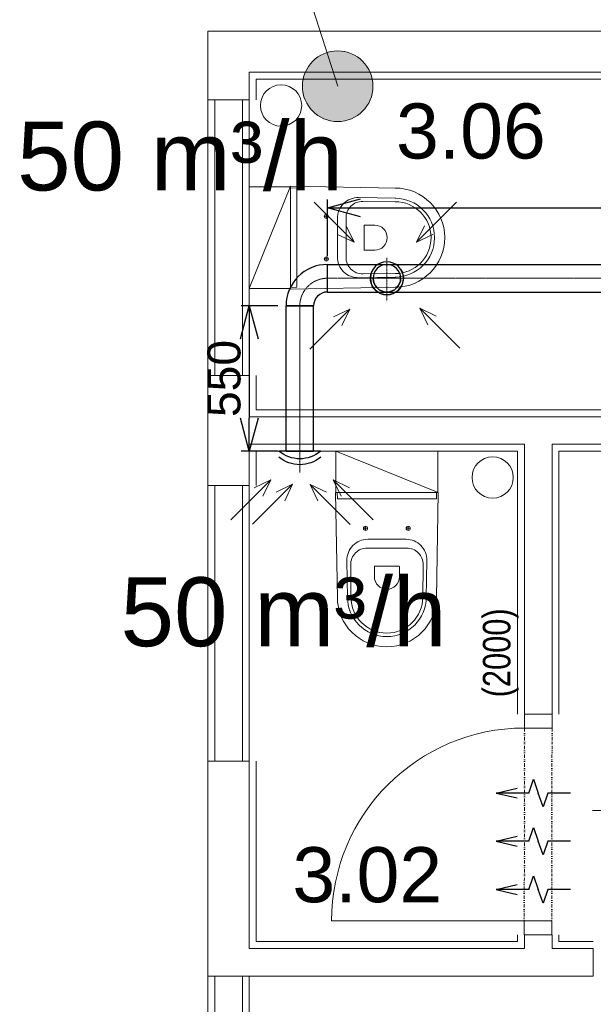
# Model space of a CAD drawing. Header units: millimetres. Extents: x 918337 to 1269480, y -257156 to -67477.
# Tile 81 of 114: x 1150495 to 1152580, y -192124 to -188550. Entities that reach past the tile are written whole.
import ezdxf

# ---------------------------------------------------------------- set-up
doc = ezdxf.new("R2010")
doc.units = ezdxf.units.MM
for name, pattern in [('ACAD_ISO10W100', [18.5, 12, -3, 0.5, -3]), ('DASHED', [0.75, 0.5, -0.25]), ('DĚLICÍ2', [15.875, 6.35, -3.175, 0, -3.175, 0, -3.175])]:
    doc.linetypes.add(name, pattern=pattern)
doc.layers.get('0').update_dxf_attribs({"color": 8, "lineweight": 9})
for name, color, linetype, lineweight in [('1VZT - LEGENDY', 7, 'Continuous', 13), ('1VZT-POTRUBI', 4, 'Continuous', 30), ('1VZT-ČERCHOVANÁ', 7, 'ACAD_ISO10W100', 9), ('LEGENDY', 7, 'Continuous', 9), ('St_plocha_místnosti', 3, 'Continuous', 18)]:
    doc.layers.add(name, color=color, linetype=linetype, lineweight=lineweight)
doc.layers.add('1VZT-vytápění', color=1, linetype='Continuous')
doc.styles.add('Andy', font='arial.ttf')
doc.styles.get("Standard").update_dxf_attribs({"font": 'arial.ttf'})
doc.dimstyles.new('ISO-25', dxfattribs={"dimtxt": 2.5, "dimasz": 2.5, "dimexe": 1.25, "dimexo": 0.625, "dimtad": 1, "dimtxsty": 'Standard', "dimcen": 2.5, "dimadec": 0, "dimazin": 0, "dimtfac": 1, "dimtmove": 0, "dimatfit": 3, "dimfxl": 1, "dimarcsym": 0})

# ---------------------------------------------------------------- blocks, each defined once
blk = doc.blocks.new('asaas')
at = {"layer": '1VZT-POTRUBI', "ltscale": 0.1}
blk.add_line((1122601.9, -249372.7), (1122751.9, -249372.7), dxfattribs=at)
for centre in [(1122676.9, -249282.6), (1122676.9, -249303.9)]:
    blk.add_arc(centre, 117.7, 229.9161, 310.0839, dxfattribs=at)
blk = doc.blocks.new('sdcwdweedwed')
at = {"layer": '1VZT - LEGENDY', "ltscale": 0.5}
for p, q in [((1122410.5, -249621.8), (1122555.8, -249476.5)), ((1122555.8, -249476.5), (1122495.9, -249505.1)), ((1122555.8, -249476.5), (1122527.2, -249536.5)), ((1122928, -249621.8), (1122782.8, -249476.5)), ((1122782.8, -249476.5), (1122811.4, -249536.5)), ((1122782.8, -249476.5), (1122842.7, -249505.1)), ((1122494.2, -249638.4), (1122639.5, -249493.2)), ((1122639.5, -249493.2), (1122579.6, -249521.8)), ((1122639.5, -249493.2), (1122610.9, -249553.1)), ((1122848.5, -249637.7), (1122703.2, -249492.4)), ((1122703.2, -249492.4), (1122731.8, -249552.4)), ((1122703.2, -249492.4), (1122763.1, -249521.1))]:
    blk.add_line(p, q, dxfattribs=at)
blk = doc.blocks.new('wedwdwedw')
at = {"layer": '1VZT - LEGENDY'}
blk.add_blockref('sdcwdweedwed', (0, 0), dxfattribs=at)
at = {"layer": '1VZT-POTRUBI'}
blk.add_blockref('asaas', (0, 0), dxfattribs=at)
blk = doc.blocks.new('DSDDSF')
at = {"linetype": 'DASHED', "ltscale": 0.5}
for q in [(-140516.8, 238348), (-140590.9, 238265.9), (-140516.8, 238191.8), (-140434.7, 238265.9)]:
    blk.add_line((-140516.8, 238265.9), q, dxfattribs=at)
at = {"layer": '1VZT - LEGENDY', "ltscale": 0.5}
for p, q in [((-140796.7, 238522.9), (-140651.4, 238377.7)), ((-140251.8, 238520), (-140397.1, 238374.7)), ((-140651.4, 238377.7), (-140680, 238437.6)), ((-140651.4, 238377.7), (-140711.3, 238406.3)), ((-140397.1, 238374.7), (-140368.5, 238434.6)), ((-140397.1, 238374.7), (-140337.2, 238403.3)), ((-140781.5, 237990.2), (-140636.2, 238135.5)), ((-140636.2, 238135.5), (-140696.2, 238106.9)), ((-140636.2, 238135.5), (-140664.8, 238075.6)), ((-140264, 237990.2), (-140409.3, 238135.5)), ((-140409.3, 238135.5), (-140380.7, 238075.6)), ((-140409.3, 238135.5), (-140349.4, 238106.9))]:
    blk.add_line(p, q, dxfattribs=at)
at = {"layer": '1VZT-POTRUBI', "ltscale": 0.5}
for radius in [60, 50]:
    blk.add_circle((-140516.8, 238265.9), radius, dxfattribs=at)
at = {"layer": '1VZT-POTRUBI'}
for radius, start, end in [(60, 326.4427, 213.5573), (50, 0, 180)]:
    blk.add_arc((-140516.8, 238265.9), radius, start, end, dxfattribs=at)
blk = doc.blocks.new('fegevdfvdfv')
at = {"layer": '1VZT-vytápění'}
for p, q in [((-286977.9, 271465.6), (-286995.9, 271389.6)), ((-286977.9, 271465.6), (-286959.9, 271389.6)), ((-286977.9, 271346.2), (-286977.9, 271465.6)), ((-286803, 271465.6), (-286821, 271389.6)), ((-286803, 271465.6), (-286785, 271389.6)), ((-286803, 271346.2), (-286803, 271465.6)), ((-286628.1, 271465.6), (-286646.1, 271389.6)), ((-286628.1, 271465.6), (-286610, 271389.6)), ((-286628.1, 271346.2), (-286628.1, 271465.6)), ((-286977.9, 271346.2), (-286928.2, 271329.2)), ((-286928.2, 271329.2), (-286977.9, 271312.2)), ((-286803, 271346.2), (-286753.3, 271329.2)), ((-286753.3, 271329.2), (-286803, 271312.2)), ((-286628.1, 271346.2), (-286578.4, 271329.2)), ((-286578.4, 271329.2), (-286628.1, 271312.2)), ((-287027.6, 271295.1), (-286977.9, 271312.2)), ((-286977.9, 271278.1), (-287027.6, 271295.1)), ((-286852.7, 271295.1), (-286803, 271312.2)), ((-286803, 271278.1), (-286852.7, 271295.1)), ((-286677.7, 271295.1), (-286628.1, 271312.2)), ((-286628.1, 271278.1), (-286677.7, 271295.1)), ((-286977.9, 271195.6), (-286977.9, 271278.1)), ((-286803, 271195.6), (-286803, 271278.1)), ((-286628.1, 271195.6), (-286628.1, 271278.1))]:
    blk.add_line(p, q, dxfattribs=at)
blk = doc.blocks.new('_Open30')
at = {"color": 0, "linetype": 'ByBlock', "lineweight": -2}
for p, q in [((-1, 0.268), (0, 0)), ((0, 0), (-1, -0.268)), ((0, 0), (-1, 0))]:
    blk.add_line(p, q, dxfattribs=at)
blk = doc.blocks.new('*D830')
at = {"layer": '1VZT - LEGENDY', "color": 0, "lineweight": -2, "ltscale": 0.1, "transparency": 16777216}
for p, q in [((1151613.3, -189408.5), (1151613.3, -189202.9)), ((1154090.6, -189408.5), (1154090.6, -189202.9)), ((1151733.3, -189232.9), (1153970.6, -189232.9))]:
    blk.add_line(p, q, dxfattribs=at)
at = {"layer": 'Defpoints', "color": 0, "ltscale": 0.1, "transparency": 16777216}
for p in [(1154090.6, -189232.9), (1151613.3, -189438.5), (1154090.6, -189438.5)]:
    blk.add_point(p, dxfattribs=at)
at = {"layer": '1VZT - LEGENDY', "color": 0, "lineweight": -2, "ltscale": 0.1, "transparency": 16777216, "xscale": 120, "yscale": 120, "zscale": 120, "rotation": 180}
blk.add_blockref('_Open30', (1151613.3, -189232.9), dxfattribs=at)
at = {"layer": '1VZT - LEGENDY', "color": 0, "lineweight": -2, "ltscale": 0.1, "transparency": 16777216, "xscale": 120, "yscale": 120, "zscale": 120}
blk.add_blockref('_Open30', (1154090.6, -189232.9), dxfattribs=at)
at = {"layer": '1VZT - LEGENDY', "color": 0, "ltscale": 0.1, "transparency": 16777216, "insert": (1152851.9, -189141.6), "char_height": 120, "attachment_point": 5}
blk.add_mtext('2500', dxfattribs=at)
blk = doc.blocks.new('*D831')
at = {"layer": '1VZT - LEGENDY', "color": 0, "lineweight": -2, "ltscale": 0.1, "transparency": 16777216}
for p, q in [((1151433.3, -189588.5), (1151299.5, -189588.5)), ((1151329.5, -189708.5), (1151329.5, -189996.1)), ((1151433.3, -190116.1), (1151299.5, -190116.1))]:
    blk.add_line(p, q, dxfattribs=at)
at = {"layer": 'Defpoints', "color": 0, "ltscale": 0.1, "transparency": 16777216}
for p in [(1151463.3, -189588.5), (1151329.5, -190116.1), (1151463.3, -190116.1)]:
    blk.add_point(p, dxfattribs=at)
at = {"layer": '1VZT - LEGENDY', "color": 0, "lineweight": -2, "ltscale": 0.1, "transparency": 16777216, "xscale": 120, "yscale": 120, "zscale": 120}
for p, rotation in [((1151329.5, -189588.5), 90), ((1151329.5, -190116.1), 270)]:
    blk.add_blockref('_Open30', p, dxfattribs=dict(at, rotation=rotation))
at = {"layer": '1VZT - LEGENDY', "color": 0, "ltscale": 0.1, "transparency": 16777216, "insert": (1151238.3, -189852.3), "char_height": 120, "attachment_point": 5, "rotation": 90}
blk.add_mtext('550', dxfattribs=at)
blk = doc.blocks.new('AXASXASXSAXA')
at = {"color": 8, "ltscale": 2}
for p, q in [((1175927.1, -222986.5), (1161097.1, -222986.5)), ((1161097.1, -222986.5), (1161097.1, -223236.5)), ((1165197.1, -223136.5), (1161247.1, -223136.5)), ((1161247.1, -223136.5), (1161247.1, -223236.5)), ((1161097.1, -224236.5), (1161097.1, -223236.5)), ((1161247.1, -223236.5), (1161097.1, -223236.5)), ((1161122.1, -224236.5), (1161122.1, -223236.5)), ((1161222.1, -224236.5), (1161222.1, -223236.5)), ((1161247.1, -223236.5), (1161247.1, -224236.5)), ((1161247.1, -224236.5), (1161097.1, -224236.5)), ((1161097.1, -224236.5), (1161097.1, -224636.5)), ((1161247.1, -224236.5), (1161247.1, -224386.5)), ((1164347.1, -224386.5), (1161247.1, -224386.5)), ((1162247.1, -224486.5), (1161247.1, -224486.5)), ((1161247.1, -224486.5), (1161247.1, -224636.5)), ((1162247.1, -224486.5), (1162247.1, -225466.5)), ((1163447.1, -224486.5), (1162347.1, -224486.5)), ((1162347.1, -224486.5), (1162347.1, -225466.5)), ((1161097.1, -225636.5), (1161097.1, -224636.5)), ((1161247.1, -224636.5), (1161097.1, -224636.5)), ((1161122.1, -225636.5), (1161122.1, -224636.5)), ((1161222.1, -225636.5), (1161222.1, -224636.5)), ((1161247.1, -224636.5), (1161247.1, -225636.5)), ((1162247.1, -225466.5), (1162347.1, -225466.5)), ((1161247.1, -225636.5), (1161097.1, -225636.5)), ((1161097.1, -225636.5), (1161097.1, -226416.5)), ((1161247.1, -225636.5), (1161247.1, -226316.5)), ((1162247.1, -226266.5), (1162347.1, -226266.5)), ((1162247.1, -226266.5), (1162247.1, -226316.5)), ((1162347.1, -226266.5), (1162347.1, -226316.5)), ((1162247.1, -226316.5), (1161247.1, -226316.5)), ((1162497.1, -226316.5), (1162347.1, -226316.5)), ((1162497.1, -226316.5), (1162497.1, -226416.5)), ((1161097.1, -227616.5), (1161097.1, -226416.5)), ((1162497.1, -226416.5), (1161097.1, -226416.5)), ((1161122.1, -227616.5), (1161122.1, -226416.5)), ((1161222.1, -227616.5), (1161222.1, -226416.5)), ((1161247.1, -226416.5), (1161247.1, -227616.5))]:
    blk.add_line(p, q, dxfattribs=at)
at = {"color": 8, "ltscale": 1.5}
for p, q in [((1161272.1, -223236.5), (1161272.1, -223161.5)), ((1161272.1, -223161.5), (1165172.1, -223161.5)), ((1161272.1, -224361.5), (1161272.1, -224236.5)), ((1164347.1, -224361.5), (1161272.1, -224361.5)), ((1162222.1, -224511.5), (1161272.1, -224511.5)), ((1161272.1, -224511.5), (1161272.1, -224636.5)), ((1162222.1, -225466.5), (1162222.1, -224511.5)), ((1163422.1, -224511.5), (1162372.1, -224511.5)), ((1162372.1, -224511.5), (1162372.1, -225466.5)), ((1161272.1, -225636.5), (1161272.1, -226291.5)), ((1162222.1, -226291.5), (1162222.1, -226266.5)), ((1162372.1, -226266.5), (1162372.1, -226291.5)), ((1161272.1, -226291.5), (1162222.1, -226291.5)), ((1162372.1, -226291.5), (1162497.1, -226291.5))]:
    blk.add_line(p, q, dxfattribs=at)
at = {"color": 8}
for p, q in [((1161397, -223556.2), (1161420.1, -223556.6)), ((1161397.1, -223549.7), (1161780.4, -223556.6)), ((1161397.1, -223549.7), (1161397.1, -223923.4)), ((1161420.1, -223556.6), (1161420.1, -223916.4)), ((1161644.5, -223591.1), (1161779.7, -223593.6)), ((1161659.1, -223605), (1161779.5, -223606.1)), ((1161519.6, -223659), (1161534.6, -223659)), ((1161527.1, -223651.5), (1161527.1, -223666.5)), ((1161567.1, -223736.5), (1161567.1, -223667.1)), ((1161598.6, -223736.5), (1161598.6, -223665)), ((1161665.1, -223736.5), (1161665.1, -223692.2)), ((1161666.1, -223691.2), (1161703, -223691.2)), ((1161567.1, -223736.5), (1161567.1, -223806)), ((1161598.6, -223736.5), (1161598.6, -223808.1)), ((1161665.1, -223736.5), (1161665.1, -223780.9)), ((1161666.1, -223781.9), (1161703, -223781.9)), ((1161519.6, -223814), (1161534.6, -223814)), ((1161527.1, -223821.5), (1161527.1, -223806.5)), ((1161644.5, -223882), (1161779.7, -223879.5)), ((1161659.1, -223868), (1161779.5, -223867)), ((1161397, -223916.9), (1161420.1, -223916.4)), ((1161397.1, -223923.4), (1161780.4, -223916.5)), ((1161560.3, -224661.5), (1161567.2, -225044.8)), ((1161933.9, -224661.5), (1161560.3, -224661.5)), ((1161566.8, -224661.4), (1161567.2, -224684.5)), ((1161927.4, -224661.4), (1161927, -224684.5)), ((1161933.9, -224661.5), (1161927.1, -225044.8)), ((1161927, -224684.5), (1161567.2, -224684.5)), ((1161669.6, -224784), (1161669.6, -224799)), ((1161824.6, -224784), (1161824.6, -224799)), ((1161662.1, -224791.5), (1161677.1, -224791.5)), ((1161832.1, -224791.5), (1161817.1, -224791.5)), ((1161747.1, -224831.5), (1161677.7, -224831.5)), ((1161747.1, -224831.5), (1161816.6, -224831.5)), ((1161747.1, -224863), (1161675.6, -224863)), ((1161747.1, -224863), (1161818.6, -224863)), ((1161601.7, -224908.9), (1161604.2, -225044.2)), ((1161615.6, -224923.5), (1161616.7, -225043.9)), ((1161878.6, -224923.5), (1161877.5, -225043.9)), ((1161892.6, -224908.9), (1161890.1, -225044.2)), ((1161701.8, -224930.5), (1161701.8, -224967.4)), ((1161747.1, -224929.5), (1161702.8, -224929.5)), ((1161747.1, -224929.5), (1161791.5, -224929.5)), ((1161792.5, -224930.5), (1161792.5, -224967.4))]:
    blk.add_line(p, q, dxfattribs=at)
for points in [[(1161247.1, -223921.5), (1161397.1, -223549.7)], [(1161562.1, -224511.5), (1161933.9, -224661.5)]]:
    blk.add_lwpolyline(points, dxfattribs=at)
for points in [[(1161397.1, -223921.5), (1161397.1, -223551.5), (1161247.1, -223551.5), (1161247.1, -223921.5)], [(1161562.1, -224661.5), (1161932.1, -224661.5), (1161932.1, -224511.5), (1161562.1, -224511.5)]]:
    blk.add_lwpolyline(points, close=True, dxfattribs=at)
at = {"color": 8, "ltscale": 2}
for points in [[(1162247.1, -225516.6), (1162247.1, -225466.6), (1162347.1, -225466.6), (1162347.1, -225516.6)], [(1162246.3, -226266.5), (1162246.3, -226216.5), (1162346.3, -226216.5), (1162346.3, -226266.5)]]:
    blk.add_lwpolyline(points, close=True, dxfattribs=at)
at = {"color": 8, "linetype": 'DĚLICÍ2', "ltscale": 2}
for points in [[(1162247.1, -225516.6), (1162246.3, -226216.5)], [(1162347.1, -225516.6), (1162346.3, -226216.5)]]:
    blk.add_lwpolyline(points, dxfattribs=at)
at = {"color": 8, "ltscale": 2}
blk.add_lwpolyline([(1162246.3, -226216.5), (1161546.3, -226216.5)], dxfattribs=at)
for centre in [(1161362.8, -223257), (1162131.5, -224607)]:
    blk.add_circle(centre, 75, dxfattribs=at)
at = {"color": 8}
for centre in [(1161527.1, -223659), (1161527.1, -223814), (1161669.6, -224791.5), (1161824.6, -224791.5)]:
    blk.add_circle(centre, 7.5, dxfattribs=at)
for centre, radius, start, end in [((1161777.1, -223736.5), 180, 0, 90), ((1161643.1, -223667.1), 76, 88.9513, 180), ((1161658.6, -223665), 60, 89.4784, 180), ((1161777.1, -223736.5), 143, 0, 90), ((1161777.1, -223736.5), 130.4, 0, 90), ((1161666.1, -223692.2), 1, 90, 180), ((1161703, -223736.5), 45.4, 0, 90), ((1161703, -223736.5), 45.4, 270, 0), ((1161777.1, -223736.5), 130.4, 270, 0), ((1161777.1, -223736.5), 143, 270, 0), ((1161777.1, -223736.5), 180, 270, 0), ((1161666.1, -223780.9), 1, 180, 270), ((1161643.1, -223806), 76, 180, 271.0487), ((1161658.6, -223808.1), 60, 180, 270.5216), ((1161677.7, -224907.5), 76, 90, 181.0487), ((1161816.6, -224907.5), 76, 358.9513, 90), ((1161675.6, -224923), 60, 90, 180.5216), ((1161818.6, -224923), 60, 359.4784, 90), ((1161702.8, -224930.5), 1, 90, 180), ((1161791.5, -224930.5), 1, 0, 90), ((1161747.1, -224967.4), 45.4, 180, 270), ((1161747.1, -224967.4), 45.4, 270, 0), ((1161747.1, -225041.5), 180, 180, 270), ((1161747.1, -225041.5), 143, 180, 270), ((1161747.1, -225041.5), 130.4, 180, 270), ((1161747.1, -225041.5), 143, 270, 0), ((1161747.1, -225041.5), 130.4, 270, 0), ((1161747.1, -225041.5), 180, 270, 0)]:
    blk.add_arc(centre, radius, start, end, dxfattribs=at)
at = {"color": 8, "ltscale": 2}
blk.add_arc((1162246.3, -226216.5), 700, 90, 180, dxfattribs=at)
at = {"color": 8, "width": 0.8}
blk.add_text('(2000)', height=100, rotation=90, dxfattribs=at).set_placement((1162195.9, -225405))

msp = doc.modelspace()

# ---------------------------------------------------------------- hatches: boundary and pattern name
at = {"layer": '1VZT - LEGENDY', "ltscale": 0.1}
h = msp.add_hatch(color=256, dxfattribs=at)
h.dxf.hatch_style = 1
h.paths.add_polyline_path([(1151779, -188791.6, 1), (1151522.6, -188791.6, 1)])

# ---------------------------------------------------------------- linework, layer by layer
for p, q in [((1151035.9, -186862.7), (1151650.8, -188791.6)), ((1154810, -191420.6), (1152576.7, -191420.6))]:
    msp.add_line(p, q, dxfattribs=at)
msp.add_circle((1151650.8, -188791.6), 128.2, dxfattribs=at)
at = {"layer": '1VZT-POTRUBI', "ltscale": 0.1}
for p, q in [((1151613.3, -189538.5), (1151613.3, -189438.5)), ((1151613.3, -189438.5), (1154133.1, -189438.5)), ((1151613.3, -189538.5), (1154133.1, -189538.5)), ((1151463.3, -190116.1), (1151463.3, -189588.5)), ((1151563.3, -189588.5), (1151463.3, -189588.5)), ((1151463.3, -189588.5), (1151563.3, -189588.5)), ((1151563.3, -190116.1), (1151563.3, -189588.5)), ((1151563.3, -190116.1), (1151463.3, -190116.1)), ((1151463.3, -190116.1), (1151563.3, -190116.1))]:
    msp.add_line(p, q, dxfattribs=at)
for radius in [150, 50]:
    msp.add_arc((1151613.3, -189588.5), radius, 90, 180, dxfattribs=at)
at = {"layer": '1VZT-ČERCHOVANÁ', "color": 7, "ltscale": 0.1}
for p, q in [((1155554.5, -189488.5), (1151613.3, -189488.5)), ((1151513.3, -189588.5), (1151513.3, -190116.1)), ((1151513.3, -190193.8), (1151513.3, -189666.1))]:
    msp.add_line(p, q, dxfattribs=at)
msp.add_arc((1151613.3, -189588.5), 100, 90, 180, dxfattribs=at)

# ---------------------------------------------------------------- block references
msp.add_blockref('AXASXASXSAXA', (-9917.6, 34395.4))
at = {"layer": '1VZT - LEGENDY', "xscale": -1, "rotation": 180}
msp.add_blockref('DSDDSF', (1292346.3, 48777.4), dxfattribs=at)
at = {"layer": '1VZT-POTRUBI', "xscale": -1}
msp.add_blockref('wedwdwedw', (2274190.1, 59256.5), dxfattribs=at)
at = {"layer": '1VZT-POTRUBI', "rotation": 90}
msp.add_blockref('fegevdfvdfv', (1423691.9, 95271.3), dxfattribs=at)

# ---------------------------------------------------------------- texts
at = {"layer": 'LEGENDY', "lineweight": 5, "char_height": 250, "attachment_point": 1}
for insert in [(1150486.2, -188919.8), (1150862, -190574.1)]:
    msp.add_mtext_dynamic_manual_height_columns('50 m³/h', width=1517.357, gutter_width=12.5, heights=[0], dxfattribs=dict(at, insert=insert))
at = {"layer": 'St_plocha_místnosti', "ltscale": 2, "style": 'Andy'}
for s, p in [('3.06', (1151862.8, -189054)), ('3.02', (1151486.4, -191753.4))]:
    msp.add_text(s, height=200, dxfattribs=at).set_placement(p)

# ---------------------------------------------------------------- dimensions: what is measured, and where the dimension line sits
at = {"layer": '1VZT - LEGENDY', "ltscale": 0.1}
dim = msp.add_linear_dim(base=(1154090.6, -189232.9), p1=(1151613.3, -189438.5), p2=(1154090.6, -189438.5), dimstyle='ISO-25', override={"dimtxt": 120, "dimasz": 120, "dimexe": 30, "dimexo": 30, "dimgap": 30, "dimdec": 0, "dimrnd": 50, "dimblk": 'Open30', "dimtdec": 0, "dimldrblk": 'Open30', "dimfxl": 10}, dxfattribs=at)
dim.commit()
dim.dimension.update_dxf_attribs({"geometry": '*D830', "text_midpoint": (1152851.9, -189141.6)})
dim = msp.add_linear_dim(base=(1151329.5, -190116.1), p1=(1151463.3, -189588.5), p2=(1151463.3, -190116.1), angle=90, dimstyle='ISO-25', override={"dimtxt": 120, "dimasz": 120, "dimexe": 30, "dimexo": 30, "dimgap": 30, "dimdec": 0, "dimrnd": 50, "dimblk": 'Open30', "dimtdec": 0, "dimldrblk": 'Open30', "dimfxl": 10}, dxfattribs=at)
dim.commit()
dim.dimension.update_dxf_attribs({"geometry": '*D831', "text_midpoint": (1151238.3, -189852.3)})

doc.saveas('drawing.dxf')
